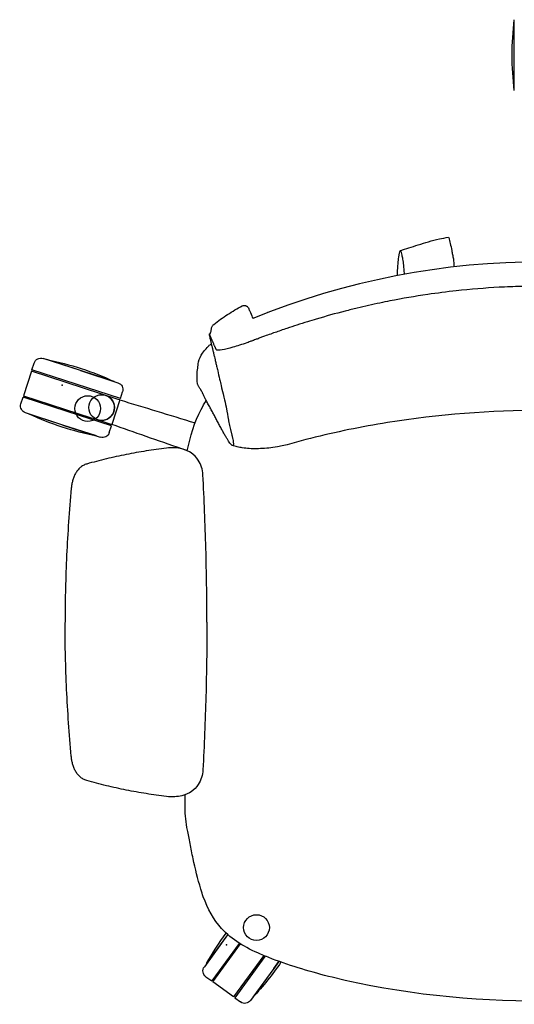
# Model space of a CAD drawing. Header units: metres. Extents: x 1.1 to 14.9, y -7.2 to 0.
# Tile 12 of 22: x 10.957 to 11.303, y -6.68 to -5.992. Entities that reach past the tile are written whole.
import ezdxf

# ---------------------------------------------------------------- set-up
doc = ezdxf.new("R2010")
doc.units = ezdxf.units.M
doc.header["$MEASUREMENT"] = 0
doc.layers.add('2D_Any', color=251, linetype='Continuous')
doc.layers.add('72_AIX_TNKFLEX_D3_FLEX_RUEDA_ESTANDAR', color=7, linetype='Continuous')

# ---------------------------------------------------------------- blocks, each defined once
blk = doc.blocks.new('2D_fLEX')
at = {"layer": '2D_Any'}
for p, q in [((-0.0196, 0.66127), (-0.0196, 0.68602)), ((-0.0196, 0.63652), (-0.0196, 0.66127)), ((-0.32287, 0.44078), (-0.34902, 0.44927)), ((-0.32287, 0.44078), (-0.3464, 0.44842)), ((-0.35687, 0.44131), (-0.35532, 0.44606)), ((-0.32596, 0.43126), (-0.35687, 0.44131)), ((-0.32287, 0.44078), (-0.29671, 0.43227)), ((-0.29933, 0.43313), (-0.32287, 0.44078)), ((-0.35718, 0.44036), (-0.36274, 0.42324)), ((-0.29653, 0.42065), (-0.35718, 0.44036)), ((-0.29505, 0.42122), (-0.32596, 0.43126)), ((-0.36459, 0.41753), (-0.36305, 0.42229)), ((-0.33214, 0.41224), (-0.36305, 0.42229)), ((-0.36274, 0.42324), (-0.31537, 0.40785)), ((-0.29536, 0.42027), (-0.30092, 0.40315)), ((-0.29536, 0.42027), (-0.29653, 0.42065)), ((-0.29505, 0.42122), (-0.2935, 0.42597)), ((-0.33523, 0.40273), (-0.36138, 0.41123)), ((-0.33523, 0.40273), (-0.35877, 0.41038)), ((-0.30123, 0.4022), (-0.33214, 0.41224)), ((-0.31537, 0.40785), (-0.31348, 0.40723)), ((-0.31346, 0.40723), (-0.31346, 0.40723)), ((-0.31346, 0.40723), (-0.31091, 0.4064)), ((-0.31091, 0.4064), (-0.31047, 0.40625)), ((-0.31047, 0.40625), (-0.31007, 0.40612)), ((-0.31007, 0.40612), (-0.30092, 0.40315)), ((-0.33523, 0.40273), (-0.30907, 0.39424)), ((-0.31169, 0.39508), (-0.33523, 0.40273)), ((-0.30277, 0.39745), (-0.30123, 0.4022)), ((-0.22015, 0.04637), (-0.23634, 0.02414)), ((-0.22015, 0.04637), (-0.23472, 0.02637)), ((-0.22015, 0.04637), (-0.21998, 0.04661)), ((-0.21998, 0.04661), (-0.22015, 0.04637)), ((-0.21207, 0.04049), (-0.2312, 0.01421)), ((-0.23039, 0.01362), (-0.21111, 0.0401)), ((-0.21196, 0.04063), (-0.21207, 0.04049)), ((-0.19476, 0.03197), (-0.21584, 0.00303)), ((-0.1959, 0.02871), (-0.21503, 0.00244)), ((-0.19381, 0.03158), (-0.1959, 0.02871)), ((-0.18782, 0.02283), (-0.18414, 0.02788)), ((-0.18414, 0.02788), (-0.18782, 0.02283)), ((-0.18782, 0.02283), (-0.20401, 0.0006)), ((-0.18782, 0.02283), (-0.20238, 0.00282)), ((-0.23524, 0.01715), (-0.2312, 0.01421)), ((-0.21584, 0.00303), (-0.23039, 0.01362)), ((-0.21503, 0.00244), (-0.21099, -0.0005))]:
    blk.add_line(p, q, dxfattribs=at)
blk.add_circle((-0.30813, 0.41495, -0.00503), 0.009, dxfattribs=at)
at = {"layer": '2D_Any', "extrusion": (0, 0, -1)}
for centre, radius, start, end in [((-0.18403, 0.66127), 0.20513, 353.07068, 6.92932), ((0.35057, 0.44452), 0.005, 18, 108), ((0.38579, 0.24711), 0.20513, 101.07068, 114.92932), ((0.29826, 0.42752), 0.005, 108, 198), ((0.35984, 0.41599), 0.005, 288, 18), ((0.2723, 0.5964), 0.20513, 281.07068, 294.92932), ((0.30753, 0.39899), 0.005, 198, 288), ((0.05554, -0.07349), 0.20513, 29.13038, 36.18716), ((0.2323, 0.0212), 0.005, 306.05971, 36.05971), ((0.35243, 0.14269), 0.20513, 214.19945, 222.98903), ((0.20805, 0.00354), 0.005, 216.05971, 306.05971)]:
    blk.add_arc(centre, radius, start, end, dxfattribs=at)
at = {"layer": '2D_Any'}
for centre, radius, start, end in [((0.00003, -0.02103), 0.53784, 67.83156, 112.10873), ((-0.30813, 0.41495), 0.009, 254.31631, 60.48569), ((-0.30813, 0.41495), 0.009, 253.62284, 254.31631)]:
    blk.add_arc(centre, radius, start, end, dxfattribs=at)
for centre, major_axis, ratio, start_param, end_param in [((-0.20777, 0.48207), (0.003, 0.00034), 0.996355, 0.235657, 0.325678), ((-0.19142, 0.47897), (-0.00085, 0.00288), 0.000095, 0.000003, 0.004774), ((-0.17421, 0.46332), (-0.00353, 0.00718), 0.106196, -0.034288, 0), ((-0.21608, 0.45617), (0.00215, 0.00194), 0.00011, 0, 0.000468), ((-0.30813, 0.41495), (0.00443, 0.00783), 0.000717, 0, 0.002868)]:
    blk.add_ellipse(centre, major_axis=major_axis, ratio=ratio, start_param=start_param, end_param=end_param, dxfattribs=at)
at = {"layer": '2D_Any', "extrusion": (0, 0, -1)}
for centre, major_axis, ratio, start_param, end_param in [((-0.20522, 0.47623), (0.00279, 0.00111), 0.995715, -0.01381, 0.027282), ((-0.22953, 0.07573), (-0.00752, -0.00274), 0.000101, 0, 0.000895), ((-0.14494, 0.02451), (-0.00192, -0.00777), 0.00003, 0, 0.000972)]:
    blk.add_ellipse(centre, major_axis=major_axis, ratio=ratio, start_param=start_param, end_param=end_param, dxfattribs=at)
at = {"layer": '2D_Any'}
for points, knots in [([(-0.09934, 0.52458), (-0.09735, 0.52525), (-0.09531, 0.52592), (-0.09114, 0.52728), (-0.08899, 0.52797), (-0.08201, 0.53015), (-0.07715, 0.53161), (-0.06992, 0.53325), (-0.06779, 0.53367), (-0.06562, 0.53399)], [0, 0, 0, 0, 0.00633567, 0.00633567, 0.01349146, 0.01349146, 0.02978368, 0.02978368, 0.03638422, 0.03638422, 0.03638422, 0.03638422]), ([(-0.06541, 0.53375), (-0.06503, 0.53237), (-0.06469, 0.53097), (-0.06402, 0.52798), (-0.06369, 0.52638), (-0.06318, 0.52384), (-0.063, 0.52289), (-0.06261, 0.52093), (-0.0624, 0.51987), (-0.06219, 0.51888)], [0, 0, 0, 0, 0.00430464, 0.00430464, 0.0095042, 0.0095042, 0.01246603, 0.01246603, 0.01558511, 0.01558511, 0.01558511, 0.01558511]), ([(-0.09855, 0.52329), (-0.09859, 0.52342), (-0.09894, 0.5246), (-0.09964, 0.52505), (-0.10065, 0.52076), (-0.10131, 0.51327), (-0.10164, 0.50767), (-0.10167, 0.50698)], [142.432089, 142.432089, 142.432089, 142.432089, 145.030745, 167.34887, 191.841294, 220.533115, 224.400806, 224.400806, 224.400806, 224.400806]), ([(-0.09635, 0.50799), (-0.09637, 0.5083), (-0.09652, 0.51039), (-0.09685, 0.51419), (-0.09744, 0.51859), (-0.09799, 0.52118), (-0.0984, 0.5227), (-0.09855, 0.52329)], [59.457011, 59.457011, 59.457011, 59.457011, 64.275446, 91.314614, 112.775044, 130.889517, 142.432089, 142.432089, 142.432089, 142.432089]), ([(-0.06211, 0.51825), (-0.06198, 0.51692), (-0.06192, 0.51575), (-0.06184, 0.51417), (-0.06182, 0.51366), (-0.0618, 0.51319)], [0, 0, 0, 0, 0.004827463, 0.004827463, 0.00725176, 0.00725176, 0.00725176, 0.00725176]), ([(0.00003, 0.4998), (-0.005, 0.4998), (-0.01003, 0.49973), (-0.02009, 0.49946), (-0.02511, 0.49925), (-0.04018, 0.49843), (-0.0502, 0.49761), (-0.06686, 0.49579), (-0.0735, 0.49494), (-0.08898, 0.49267), (-0.09777, 0.49117), (-0.10891, 0.48898), (-0.11124, 0.4885), (-0.11889, 0.4869), (-0.12419, 0.48571), (-0.13226, 0.48377), (-0.13507, 0.48307), (-0.14467, 0.48061), (-0.15141, 0.47874), (-0.16013, 0.47617), (-0.16222, 0.47554), (-0.16929, 0.47336), (-0.17405, 0.47182), (-0.17998, 0.46982), (-0.18144, 0.46932), (-0.18586, 0.46779), (-0.1879, 0.46709), (-0.19246, 0.46544), (-0.19347, 0.46507), (-0.19651, 0.46395), (-0.19727, 0.46367), (-0.19922, 0.46294), (-0.19979, 0.46272), (-0.20105, 0.46225), (-0.20152, 0.46208), (-0.20223, 0.46181), (-0.20246, 0.46173), (-0.20307, 0.4615), (-0.20344, 0.46137), (-0.2042, 0.4611), (-0.20459, 0.46095), (-0.20552, 0.46062), (-0.20606, 0.46043), (-0.21011, 0.45901), (-0.21344, 0.45793), (-0.21934, 0.4562), (-0.22186, 0.45558), (-0.22601, 0.45488), (-0.22712, 0.45495), (-0.22776, 0.45522), (-0.22785, 0.45527), (-0.22799, 0.45539), (-0.22804, 0.45546), (-0.22811, 0.4556), (-0.22813, 0.45565), (-0.22822, 0.45589), (-0.22824, 0.45594), (-0.22837, 0.45621), (-0.22845, 0.45637), (-0.2286, 0.45672), (-0.22864, 0.45687), (-0.22888, 0.45739), (-0.22896, 0.45756), (-0.22918, 0.45806), (-0.22926, 0.45827), (-0.22955, 0.45899), (-0.22967, 0.45921), (-0.22992, 0.45974), (-0.23, 0.45992), (-0.2302, 0.4604), (-0.23031, 0.46066), (-0.23055, 0.46125), (-0.23066, 0.46148), (-0.23114, 0.46256), (-0.23118, 0.46267), (-0.23153, 0.46347), (-0.23158, 0.46359), (-0.23165, 0.46374), (-0.23167, 0.46378), (-0.23177, 0.46402), (-0.23187, 0.46423), (-0.23198, 0.4645), (-0.23202, 0.46457), (-0.23209, 0.46475), (-0.23213, 0.46484), (-0.23224, 0.46509), (-0.23231, 0.46527), (-0.23245, 0.46556), (-0.23251, 0.46568), (-0.23261, 0.46588), (-0.23265, 0.46596), (-0.2327, 0.46605), (-0.23272, 0.46608), (-0.23279, 0.46618), (-0.23283, 0.46621), (-0.23285, 0.46621)], [0, 0, 0, 0, 1.50937, 1.50937, 3.018978, 3.018978, 6.038004, 6.038004, 8.045457, 8.045457, 10.712137, 10.712137, 11.420549, 11.420549, 13.035432, 13.035432, 13.890466, 13.890466, 15.944462, 15.944462, 16.592115, 16.592115, 18.145057, 18.145057, 18.625496, 18.625496, 19.545294, 19.545294, 19.929127, 19.929127, 20.083587, 20.083587, 20.332505, 20.332505, 20.481961, 20.481961, 20.555937, 20.555937, 20.674625, 20.674625, 20.802945, 20.802945, 20.981274, 20.981274, 22.159526, 22.159526, 23.350819, 23.350819, 24.708465, 24.708465, 24.999973, 24.999973, 25.268137, 25.268137, 25.535132, 25.535132, 25.829695, 25.829695, 25.976508, 25.976508, 26.197146, 26.197146, 26.307723, 26.307723, 26.442054, 26.442054, 26.628782, 26.628782, 26.754446, 26.754446, 26.862409, 26.862409, 26.947367, 26.947367, 27.255971, 27.255971, 27.314444, 27.314444, 27.326285, 27.326285, 27.392939, 27.392939, 27.407587, 27.407587, 27.424536, 27.424536, 27.453364, 27.453364, 27.479842, 27.479842, 27.503219, 27.503219, 27.514778, 27.514778, 27.553711, 27.553711, 27.553711, 27.553711]), ([(-0.20978, 0.48602), (-0.20946, 0.48618), (-0.20911, 0.48629), (-0.20847, 0.48638), (-0.20817, 0.48637), (-0.20766, 0.48629), (-0.20744, 0.48623), (-0.20706, 0.48607), (-0.20689, 0.48598), (-0.20656, 0.48576), (-0.20642, 0.48564), (-0.20614, 0.48539), (-0.20604, 0.48526), (-0.20577, 0.48491), (-0.20566, 0.48473), (-0.20531, 0.48407), (-0.20513, 0.48362), (-0.20493, 0.48309)], [0, 0, 0, 0, 0.00109493, 0.00109493, 0.00207451, 0.00207451, 0.00296168, 0.00296168, 0.0039244, 0.0039244, 0.00525911, 0.00525911, 0.00726734, 0.00726734, 0.01168658, 0.01168658, 0.02429163, 0.02429163, 0.02429163, 0.02429163]), ([(-0.20978, 0.48602), (-0.20978, 0.48602), (-0.20978, 0.48602), (-0.20978, 0.48602), (-0.20978, 0.48602), (-0.20978, 0.48602), (-0.20978, 0.48602)], [31.15404722, 31.15404722, 31.15404722, 31.15404722, 31.155339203, 31.155339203, 31.155339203, 31.155339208, 31.155339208, 31.155339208, 31.155339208]), ([(-0.23216, 0.46641), (-0.23178, 0.46773), (-0.23167, 0.4683), (-0.23152, 0.46916), (-0.23147, 0.46946), (-0.23135, 0.47007), (-0.2313, 0.47038), (-0.23124, 0.47068)], [0, 0, 0, 0, 0.001740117, 0.001740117, 0.002650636, 0.002650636, 0.003606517, 0.003606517, 0.003606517, 0.003606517]), ([(-0.23124, 0.47068), (-0.23119, 0.47092), (-0.23111, 0.47122), (-0.23084, 0.47182), (-0.23067, 0.47211), (-0.23027, 0.47263), (-0.23004, 0.47286), (-0.22976, 0.47309)], [0, 0, 0, 0, 0.001376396, 0.001376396, 0.002585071, 0.002585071, 0.003728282, 0.003728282, 0.003728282, 0.003728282]), ([(-0.23124, 0.47068), (-0.23124, 0.47068), (-0.23124, 0.47068), (-0.23124, 0.47068), (-0.23124, 0.47068), (-0.23124, 0.47068), (-0.23124, 0.47068)], [35.55275656, 35.55275656, 35.55275656, 35.55275656, 35.58255813, 35.58255813, 35.58255813, 35.58255888, 35.58255888, 35.58255888, 35.58255888]), ([(-0.22976, 0.47309), (-0.22976, 0.47309), (-0.22976, 0.47309), (-0.22976, 0.47309), (-0.22976, 0.47309), (-0.22976, 0.47309), (-0.22976, 0.47309)], [37.82206296, 37.82206296, 37.82206296, 37.82206296, 37.85586374, 37.85586374, 37.85586374, 37.8558644, 37.8558644, 37.8558644, 37.8558644]), ([(-0.23285, 0.46621), (-0.23286, 0.46621), (-0.23286, 0.4662), (-0.2329, 0.46618), (-0.2329, 0.46603), (-0.23283, 0.46546), (-0.23274, 0.46498), (-0.23254, 0.46407), (-0.23247, 0.46374), (-0.23222, 0.46266), (-0.23205, 0.46197), (-0.23175, 0.4607), (-0.23168, 0.46039), (-0.23157, 0.45991), (-0.23153, 0.45974), (-0.23141, 0.45922), (-0.23133, 0.45888), (-0.231, 0.45746), (-0.23091, 0.45709), (-0.23054, 0.45555), (-0.23039, 0.4549), (-0.23009, 0.45364), (-0.22998, 0.4532), (-0.22978, 0.45233), (-0.22969, 0.45197), (-0.22945, 0.45091), (-0.22925, 0.45007), (-0.22865, 0.4475), (-0.22844, 0.44662), (-0.22803, 0.44492), (-0.22784, 0.4441), (-0.22723, 0.44153), (-0.22723, 0.44153), (-0.22622, 0.43722), (-0.22579, 0.43541), (-0.22498, 0.43198), (-0.22475, 0.431), (-0.22324, 0.42459), (-0.22314, 0.42416), (-0.22212, 0.41986), (-0.22162, 0.41772), (-0.22107, 0.41539)], [27.553711, 27.553711, 27.553711, 27.553711, 27.557872, 27.557872, 27.625487, 27.625487, 27.705226, 27.705226, 27.742661, 27.742661, 27.819934, 27.819934, 27.845887, 27.845887, 27.859958, 27.859958, 27.889678, 27.889678, 27.980636, 27.980636, 28.062643, 28.062643, 28.108747, 28.108747, 28.142641, 28.142641, 28.208562, 28.208562, 28.242692, 28.242692, 28.275804, 28.275804, 28.342413, 28.342413, 28.396904, 28.396904, 28.430976, 28.430976, 28.497515, 28.497515, 28.570609, 28.570609, 28.570609, 28.570609]), ([(-0.24065, 0.44547), (-0.24038, 0.44741), (-0.23963, 0.44945), (-0.23731, 0.45352), (-0.2357, 0.45561), (-0.23317, 0.45816), (-0.23255, 0.45874), (-0.2319, 0.4593)], [0, 0, 0, 0, 0.00900876, 0.00900876, 0.01811997, 0.01811997, 0.02084089, 0.02084089, 0.02084089, 0.02084089]), ([(-0.23577, 0.4213), (-0.23593, 0.42164), (-0.23608, 0.42198), (-0.23624, 0.42231), (-0.23635, 0.42257), (-0.23647, 0.42282), (-0.23658, 0.42307), (-0.23679, 0.42352), (-0.237, 0.42396), (-0.23721, 0.42441), (-0.23728, 0.42455), (-0.23735, 0.42469), (-0.23742, 0.42484), (-0.23746, 0.42493), (-0.2375, 0.42502), (-0.23755, 0.42511), (-0.23767, 0.42534), (-0.23778, 0.42557), (-0.23791, 0.4258), (-0.23803, 0.42603), (-0.23815, 0.42626), (-0.23828, 0.42649), (-0.2383, 0.42653), (-0.23832, 0.42656), (-0.23834, 0.42659), (-0.23845, 0.42679), (-0.23857, 0.42698), (-0.23868, 0.42718), (-0.23882, 0.4274), (-0.23896, 0.42763), (-0.23911, 0.42785), (-0.23921, 0.428), (-0.2393, 0.42815), (-0.2394, 0.4283), (-0.2396, 0.4286), (-0.2398, 0.42889), (-0.23999, 0.42918), (-0.24014, 0.42941), (-0.24028, 0.42963), (-0.24041, 0.42985), (-0.24044, 0.4299), (-0.24046, 0.42994), (-0.24049, 0.42999), (-0.24059, 0.43017), (-0.24069, 0.43035), (-0.24077, 0.43054), (-0.24088, 0.43077), (-0.24098, 0.43101), (-0.24105, 0.43125), (-0.2411, 0.43143), (-0.24114, 0.43161), (-0.24117, 0.4318), (-0.24117, 0.43184), (-0.24118, 0.43188), (-0.24118, 0.43192)], [0, 0, 0, 0, 0.0716481, 0.0716481, 0.0716481, 0.1250053, 0.1250053, 0.1250053, 0.2198508, 0.2198508, 0.2198508, 0.2500002, 0.2500002, 0.2500002, 0.2692517, 0.2692517, 0.2692517, 0.3186525, 0.3186525, 0.3186525, 0.3680534, 0.3680534, 0.3680534, 0.3750013, 0.3750013, 0.3750013, 0.4174543, 0.4174543, 0.4174543, 0.4668552, 0.4668552, 0.4668552, 0.5000001, 0.5000001, 0.5000001, 0.565657, 0.565657, 0.565657, 0.6150579, 0.6150579, 0.6150579, 0.6250035, 0.6250035, 0.6250035, 0.6644588, 0.6644588, 0.6644588, 0.7138597, 0.7138597, 0.7138597, 0.750003, 0.750003, 0.750003, 0.7574527, 0.7574527, 0.7574527, 0.7574527]), ([(-0.24824, 0.38476), (-0.2464, 0.39484), (-0.24316, 0.40472), (-0.23742, 0.41578), (-0.23627, 0.41783), (-0.23504, 0.41984)], [0.0104503, 0.0104503, 0.0104503, 0.0104503, 0.04094457, 0.04094457, 0.0480469, 0.0480469, 0.0480469, 0.0480469]), ([(-0.22107, 0.41539), (-0.21968, 0.40685), (-0.21925, 0.40501), (-0.21866, 0.40252), (-0.21819, 0.40053), (-0.2178, 0.39888), (-0.21749, 0.39755), (-0.21725, 0.39655), (-0.21701, 0.39555), (-0.21678, 0.39457), (-0.21657, 0.39362), (-0.21633, 0.39245), (-0.21612, 0.39118), (-0.21601, 0.38995), (-0.21603, 0.38904), (-0.21621, 0.38848), (-0.21653, 0.38829), (-0.21702, 0.3885), (-0.21767, 0.38912), (-0.21847, 0.39011), (-0.21942, 0.39146), (-0.2205, 0.39317), (-0.22152, 0.39489), (-0.2224, 0.39645), (-0.22333, 0.39812), (-0.22455, 0.40037), (-0.22603, 0.40314), (-0.22727, 0.40543), (-0.22824, 0.40724), (-0.22896, 0.40861), (-0.22966, 0.40998), (-0.23037, 0.41135), (-0.2311, 0.41272), (-0.23184, 0.41409), (-0.23261, 0.41545), (-0.2334, 0.41681), (-0.23417, 0.41817), (-0.2349, 0.41954), (-0.23542, 0.42059), (-0.23571, 0.42118), (-0.23577, 0.4213)], [0, 0, 0, 0, 0.062258, 0.097462, 0.132666, 0.16787, 0.185472, 0.203074, 0.220676, 0.238278, 0.25588, 0.273482, 0.308686, 0.34389, 0.379094, 0.414297, 0.449501, 0.484705, 0.519909, 0.555113, 0.590317, 0.625521, 0.660725, 0.678327, 0.695929, 0.731133, 0.766337, 0.801541, 0.819143, 0.836745, 0.854347, 0.871949, 0.889551, 0.907153, 0.924755, 0.942357, 0.959959, 0.97756, 0.995162, 1, 1, 1, 1]), ([(0.00003, 0.41292), (-0.0362, 0.41289), (-0.07259, 0.4101), (-0.1264, 0.40155), (-0.14433, 0.39787), (-0.17084, 0.39119), (-0.17952, 0.38821), (-0.19226, 0.3865), (-0.19609, 0.38619), (-0.20325, 0.38611), (-0.2066, 0.38631), (-0.211, 0.38699), (-0.21217, 0.38721), (-0.21445, 0.38773), (-0.21555, 0.38803), (-0.2167, 0.38838)], [0, 0, 0, 0, 0.1086992, 0.1086992, 0.1636896, 0.1636896, 0.1909077, 0.1909077, 0.2023521, 0.2023521, 0.212436, 0.212436, 0.2161428, 0.2161428, 0.2198831, 0.2198831, 0.2198831, 0.2198831]), ([(-0.26287, 0.38659), (-0.26522, 0.38629), (-0.26757, 0.38599), (-0.26992, 0.38567), (-0.27226, 0.38535), (-0.27461, 0.385), (-0.27695, 0.38463), (-0.27929, 0.38426), (-0.28163, 0.38387), (-0.28396, 0.38345), (-0.28629, 0.38303), (-0.28862, 0.3826), (-0.29095, 0.38213), (-0.29327, 0.38167), (-0.29559, 0.38118), (-0.29791, 0.38068), (-0.30022, 0.38017), (-0.30253, 0.37964), (-0.30483, 0.37908), (-0.30944, 0.37797), (-0.31403, 0.37677), (-0.31859, 0.37549)], [-0.5, -0.5, -0.5, -0.5, -0.4375, -0.4375, -0.4375, -0.375, -0.375, -0.375, -0.3125, -0.3125, -0.3125, -0.25, -0.25, -0.25, -0.1875, -0.1875, -0.1875, -0.125, -0.125, -0.125, 0, 0, 0, 0]), ([(-0.23738, 0.368), (-0.23748, 0.36981), (-0.23778, 0.3716), (-0.23884, 0.37506), (-0.2396, 0.37671), (-0.24193, 0.38026), (-0.2436, 0.38194), (-0.247, 0.38422), (-0.2491, 0.38536), (-0.25515, 0.38687), (-0.25873, 0.38711), (-0.26287, 0.38659)], [0, 0, 0, 0, 0.541653, 0.541653, 1.082176, 1.082176, 1.803839, 1.803839, 2.319925, 2.319925, 2.848569, 2.848569, 2.848569, 2.848569]), ([(-0.31859, 0.37549), (-0.31945, 0.37524), (-0.32028, 0.37491), (-0.32106, 0.37448), (-0.32184, 0.37405), (-0.32257, 0.37353), (-0.32323, 0.37294), (-0.3239, 0.37235), (-0.32451, 0.37169), (-0.32505, 0.37099), (-0.32559, 0.37028), (-0.32607, 0.36953), (-0.32649, 0.36875), (-0.32692, 0.36796), (-0.32729, 0.36715), (-0.32761, 0.36632), (-0.32793, 0.36549), (-0.3282, 0.36464), (-0.32843, 0.36378), (-0.32866, 0.36292), (-0.32886, 0.36205), (-0.32901, 0.36118), (-0.32916, 0.3603), (-0.32928, 0.35942), (-0.32936, 0.35853)], [-1, -1, -1, -1, -0.875, -0.875, -0.875, -0.75, -0.75, -0.75, -0.625, -0.625, -0.625, -0.5, -0.5, -0.5, -0.375, -0.375, -0.375, -0.25, -0.25, -0.25, -0.125, -0.125, -0.125, 0, 0, 0, 0]), ([(-0.23457, 0.26487), (-0.23457, 0.26488), (-0.23457, 0.26705), (-0.23457, 0.27136), (-0.23461, 0.27995), (-0.23476, 0.29499), (-0.2352, 0.31648), (-0.23608, 0.34225), (-0.23691, 0.35942), (-0.23738, 0.368)], [0.4998011, 0.4998011, 0.4998011, 0.4998011, 0.5, 0.53125, 0.5625, 0.625, 0.75, 0.875, 1, 1, 1, 1]), ([(-0.32936, 0.35853), (-0.33008, 0.35075), (-0.33072, 0.34296), (-0.33127, 0.33517), (-0.33182, 0.32738), (-0.33227, 0.31958), (-0.33264, 0.31177), (-0.333, 0.30397), (-0.33327, 0.29616), (-0.33345, 0.28835), (-0.33354, 0.28444), (-0.3336, 0.28054), (-0.33365, 0.27663), (-0.33367, 0.27468), (-0.33368, 0.27272), (-0.33369, 0.27077), (-0.33371, 0.26882), (-0.33372, 0.26686), (-0.33372, 0.26491)], [-1, -1, -1, -1, -0.875, -0.875, -0.875, -0.75, -0.75, -0.75, -0.625, -0.625, -0.625, -0.5625, -0.5625, -0.5625, -0.53125, -0.53125, -0.53125, -0.5, -0.5, -0.5, -0.5]), ([(-0.32936, 0.17121), (-0.33008, 0.17899), (-0.33072, 0.18678), (-0.33127, 0.19457), (-0.33182, 0.20236), (-0.33227, 0.21017), (-0.33264, 0.21797), (-0.333, 0.22577), (-0.33327, 0.23358), (-0.33345, 0.24139), (-0.33354, 0.2453), (-0.3336, 0.24921), (-0.33365, 0.25311), (-0.33367, 0.25506), (-0.33368, 0.25702), (-0.33369, 0.25897), (-0.33371, 0.26092), (-0.33372, 0.26288), (-0.33372, 0.26483)], [-1, -1, -1, -1, -0.875, -0.875, -0.875, -0.75, -0.75, -0.75, -0.625, -0.625, -0.625, -0.5625, -0.5625, -0.5625, -0.53125, -0.53125, -0.53125, -0.5, -0.5, -0.5, -0.5]), ([(-0.23457, 0.26487), (-0.23457, 0.26486), (-0.23457, 0.2627), (-0.23457, 0.25838), (-0.23461, 0.24979), (-0.23476, 0.23475), (-0.2352, 0.21326), (-0.23608, 0.18749), (-0.23691, 0.17032), (-0.23738, 0.16174)], [0.4998011, 0.4998011, 0.4998011, 0.4998011, 0.5, 0.53125, 0.5625, 0.625, 0.75, 0.875, 1, 1, 1, 1]), ([(-0.31859, 0.15426), (-0.31945, 0.1545), (-0.32028, 0.15483), (-0.32106, 0.15526), (-0.32184, 0.15569), (-0.32257, 0.15621), (-0.32323, 0.1568), (-0.3239, 0.15739), (-0.32451, 0.15805), (-0.32505, 0.15875), (-0.32559, 0.15946), (-0.32607, 0.16021), (-0.32649, 0.161), (-0.32692, 0.16178), (-0.32729, 0.16259), (-0.32761, 0.16342), (-0.32793, 0.16425), (-0.3282, 0.1651), (-0.32843, 0.16596), (-0.32866, 0.16682), (-0.32886, 0.16769), (-0.32901, 0.16857), (-0.32916, 0.16944), (-0.32928, 0.17033), (-0.32936, 0.17121)], [-1, -1, -1, -1, -0.875, -0.875, -0.875, -0.75, -0.75, -0.75, -0.625, -0.625, -0.625, -0.5, -0.5, -0.5, -0.375, -0.375, -0.375, -0.25, -0.25, -0.25, -0.125, -0.125, -0.125, 0, 0, 0, 0]), ([(-0.23738, 0.16174), (-0.23748, 0.15994), (-0.23778, 0.15814), (-0.23884, 0.15468), (-0.2396, 0.15303), (-0.24193, 0.14948), (-0.2436, 0.1478), (-0.247, 0.14552), (-0.2491, 0.14438), (-0.25515, 0.14287), (-0.25873, 0.14263), (-0.26287, 0.14315)], [0, 0, 0, 0, 0.541653, 0.541653, 1.082176, 1.082176, 1.803839, 1.803839, 2.319925, 2.319925, 2.848569, 2.848569, 2.848569, 2.848569]), ([(-0.26287, 0.14315), (-0.26522, 0.14345), (-0.26757, 0.14375), (-0.26992, 0.14407), (-0.27226, 0.14439), (-0.27461, 0.14474), (-0.27695, 0.14511), (-0.27929, 0.14548), (-0.28163, 0.14587), (-0.28396, 0.14629), (-0.28629, 0.14671), (-0.28862, 0.14715), (-0.29095, 0.14761), (-0.29327, 0.14807), (-0.29559, 0.14856), (-0.29791, 0.14907), (-0.30022, 0.14957), (-0.30253, 0.15011), (-0.30483, 0.15066), (-0.30944, 0.15177), (-0.31403, 0.15297), (-0.31859, 0.15426)], [-0.5, -0.5, -0.5, -0.5, -0.4375, -0.4375, -0.4375, -0.375, -0.375, -0.375, -0.3125, -0.3125, -0.3125, -0.25, -0.25, -0.25, -0.1875, -0.1875, -0.1875, -0.125, -0.125, -0.125, 0, 0, 0, 0]), ([(-0.23881, 0.07838), (-0.24087, 0.08547), (-0.24271, 0.0927), (-0.24496, 0.1033), (-0.24566, 0.10687), (-0.24697, 0.11364), (-0.24759, 0.11683), (-0.24816, 0.11961)], [0.00000283, 0.00000283, 0.00000283, 0.00000283, 0.02276695, 0.02276695, 0.03464784, 0.03464784, 0.04721104, 0.04721104, 0.04721104, 0.04721104]), ([(-0.19703, 0.03293), (-0.20746, 0.03741), (-0.21712, 0.04288), (-0.22985, 0.05707), (-0.23404, 0.06473), (-0.23705, 0.07299)], [0, 0, 0, 0, 0.03746767, 0.03746767, 0.06650024, 0.06650024, 0.06650024, 0.06650024])]:
    blk.add_open_spline(points, degree=3, knots=knots, dxfattribs=at)
for points in [[(-0.06219, 0.51888), (-0.06216, 0.51871), (-0.06213, 0.5185), (-0.06211, 0.51825)], [(-0.22009, 0.48), (-0.21672, 0.48213), (-0.21336, 0.48421), (-0.20978, 0.48602)], [(-0.20504, 0.48334), (-0.2045, 0.4822), (-0.20384, 0.48068), (-0.20313, 0.47901)], [(-0.19228, 0.48184), (-0.19228, 0.48184), (-0.19228, 0.48184), (-0.19227, 0.48184)], [(-0.22976, 0.47309), (-0.22662, 0.47553), (-0.22347, 0.47785), (-0.22009, 0.48)], [(-0.20313, 0.47901), (-0.2029, 0.47848), (-0.20267, 0.47793), (-0.20244, 0.47738)], [(-0.23285, 0.46621), (-0.23239, 0.46634), (-0.23216, 0.46641), (-0.23216, 0.46641)], [(-0.24118, 0.43192), (-0.24146, 0.43447), (-0.24177, 0.43696), (-0.24065, 0.44547)], [(-0.24065, 0.44547), (-0.24065, 0.44547), (-0.24065, 0.44547), (-0.24065, 0.44547)], [(-0.2968, 0.42073), (-0.2968, 0.42073), (-0.2968, 0.42073), (-0.2968, 0.42073)], [(-0.29536, 0.42027), (-0.2788, 0.41523), (-0.2608, 0.40973), (-0.24281, 0.40423)], [(-0.25214, 0.38612), (-0.2689, 0.39189), (-0.28566, 0.39766), (-0.30092, 0.40315)], [(-0.24839, 0.38483), (-0.24964, 0.38526), (-0.25089, 0.38569), (-0.25214, 0.38612)], [(-0.24825, 0.38478), (-0.24829, 0.3848), (-0.24834, 0.38481), (-0.24839, 0.38483)], [(-0.24975, 0.13546), (-0.24976, 0.13842), (-0.24977, 0.14138), (-0.24978, 0.14434)], [(-0.24816, 0.11961), (-0.24922, 0.12478), (-0.24973, 0.13014), (-0.24975, 0.13546)], [(-0.23705, 0.07299), (-0.23768, 0.07474), (-0.23828, 0.07655), (-0.23881, 0.07838)], [(-0.23881, 0.07838), (-0.23881, 0.07838), (-0.23881, 0.07837), (-0.23881, 0.07837)], [(-0.18858, 0.02952), (-0.19145, 0.03062), (-0.19428, 0.03175), (-0.19703, 0.03293)], [(-0.14685, 0.01674), (-0.16124, 0.02029), (-0.17552, 0.02456), (-0.18858, 0.02952)], [(-0.18858, 0.02952), (-0.18858, 0.02952), (-0.18858, 0.02952), (-0.18858, 0.02952)], [(0, 0), (-0.04929, 0.00006), (-0.09935, 0.00502), (-0.14685, 0.01674)]]:
    blk.add_open_spline(points, degree=3, dxfattribs=at)
blk = doc.blocks.new('72AIX_TNKFLEX_D3_CRON_RUEDA_1')
blk.add_circle((0, 0), 0.009)
blk.add_point((0.01, 0.022, -0.069))
blk = doc.blocks.new('73526c47-aad5-4dcc-9204-eeaf98cfc438')
blk.add_blockref('2D_fLEX', (0.00541, -0.34447, 0.00503))
at = {"layer": '72_AIX_TNKFLEX_D3_FLEX_RUEDA_ESTANDAR', "color": 0}
for p, rotation in [((-0.31248, 0.06976, 0.07403), 72), ((-0.19448, -0.29299, 0.07403), 144)]:
    blk.add_blockref('72AIX_TNKFLEX_D3_CRON_RUEDA_1', p, dxfattribs=dict(at, rotation=rotation))

msp = doc.modelspace()

# ---------------------------------------------------------------- block references
msp.add_blockref('73526c47-aad5-4dcc-9204-eeaf98cfc438', (11.31681, -6.33379, -0.00503))

doc.saveas('drawing.dxf')
